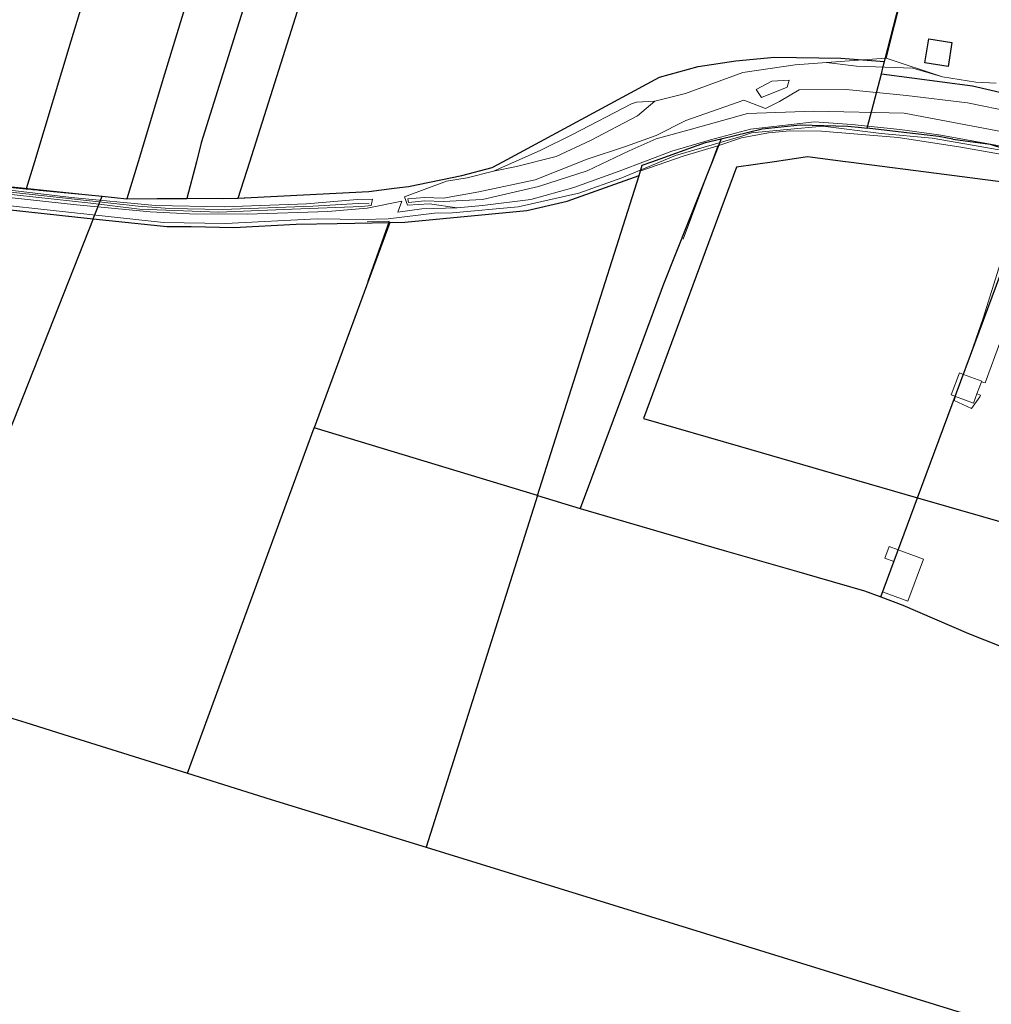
# Model space of a CAD drawing. Header units: metres. Extents: x 190798 to 192239, y 307689 to 310000.
# Tile 89 of 107: x 191562 to 191787, y 309305 to 309533. Entities that reach past the tile are written whole.
import ezdxf
from ezdxf.lldxf.tags import DXFTag

# ---------------------------------------------------------------- set-up
doc = ezdxf.new("R2010")
doc.units = ezdxf.units.M
doc.layers.add('PH-BEST-BEBOUWING', color=1, linetype='Continuous')
doc.layers.add('PH-BEST-KADASTRALE-GRENS', color=150, linetype='KG-KADASTRAAL-SO')
doc.layers.add('PH-BEST-KANTVERHARDING', color=253, linetype='Continuous', lineweight=9)
doc.styles.get("Standard").update_dxf_attribs({"font": 'arial.ttf'})
tags = doc.linetypes.add('KG-KADASTRAAL-SO', pattern='A,5.5,-2,["K",Standard,S=1.8,R=0,X=0,Y=-0.9],-2,5.5,-2,[5,NLCS.SHX,S=0.75,R=0,X=0,Y=0],-2', length=19).pattern_tags.tags
tags[6] = DXFTag(74, 10)

msp = doc.modelspace()

# ---------------------------------------------------------------- linework, layer by layer
at = {"layer": 'PH-BEST-BEBOUWING'}
msp.add_lwpolyline([(191778.21, 309527.64), (191777.35, 309522.09), (191771.96, 309522.93), (191772.82, 309528.47), (191778.21, 309527.64)], dxfattribs=at)
at = {"layer": 'PH-BEST-KADASTRALE-GRENS'}
for p, q in [((191615.28, 309500), (191646.77, 309599.48)), ((191761.84, 309520.42), (191762.43, 309522.71)), ((191762.43, 309522.71), (191762.56, 309523.23)), ((191758.58, 309507.75), (191761.84, 309520.42)), ((191757.25, 309507.91), (191758.58, 309507.75)), ((191767.08, 309506.76), (191758.58, 309507.75)), ((191724.66, 309505.34), (191722.55, 309500)), ((191778.45, 309505.24), (191780.13, 309505.02)), ((191565.35, 309500), (191563.45, 309493.73)), ((191589.38, 309500), (191586.78, 309491.41)), ((191602.9, 309500), (191600.72, 309491.49)), ((191612.61, 309491.57), (191615.28, 309500)), ((191705.61, 309496.8), (191706.37, 309499.2)), ((191706.37, 309499.2), (191708.6, 309500)), ((191754.22, 309499.91), (191753.55, 309500)), ((191777.06, 309496.95), (191754.22, 309499.91)), ((191682.07, 309422.53), (191705.61, 309496.8)), ((191770.23, 309422.03), (191797.06, 309494.36)), ((191578.95, 309486.78), (191581.01, 309491.99)), ((191581.01, 309491.99), (191586.78, 309491.41)), ((191586.78, 309491.41), (191600.72, 309491.49)), ((191647.76, 309485.91), (191630.24, 309438.22)), ((191600.82, 309358.14), (191630.24, 309438.22)), ((191682.07, 309422.53), (191630.24, 309438.22)), ((191729.18, 309433.92), (191750.76, 309427.67)), ((191750.76, 309427.67), (191770.23, 309422.03)), ((191682.07, 309422.53), (191656.2, 309340.96)), ((191682.07, 309422.53), (191691.96, 309419.54)), ((191761.69, 309399.01), (191770.23, 309422.03)), ((191770.23, 309422.03), (191805.52, 309411.82)), ((191600.82, 309358.14), (191620.27, 309352.05)), ((191620.27, 309352.05), (191656.2, 309340.96)), ((191656.2, 309340.96), (191822.57, 309289.61))]:
    msp.add_line(p, q, dxfattribs=at)
at = {"layer": 'PH-BEST-KADASTRALE-GRENS', "ltscale": 0.2, "flags": 128}
for points in [[(191595.28, 309598.44), (191593.51, 309592.04), (191584.93, 309564.52), (191573.81, 309527.99), (191565.35, 309500)], [(191619.37, 309599.21), (191615.58, 309585.57), (191606.93, 309557.79), (191595.51, 309520.29), (191589.38, 309500)], [(191633.4, 309599.36), (191631.9, 309592.35), (191626.51, 309576.78), (191617.04, 309545.8), (191604.03, 309504.41), (191602.9, 309500)], [(191762.56, 309523.23), (191770.33, 309553.41), (191770.65, 309554.63), (191770.72, 309554.9)], [(191673.99, 309500), (191710.4, 309519.65), (191719.36, 309522.08), (191728.08, 309523.42), (191737.07, 309524.24), (191752.42, 309524.02), (191762.56, 309523.23)], [(191761.84, 309520.42), (191783.01, 309517.63), (191820.54, 309508.85)], [(191724.66, 309505.34), (191734.16, 309507.64), (191743.02, 309508.59), (191754.07, 309508.28), (191757.25, 309507.91)], [(191778.45, 309505.24), (191775.19, 309505.81), (191767.08, 309506.76)], [(191708.6, 309500), (191721, 309504.45), (191724.66, 309505.34)], [(191780.13, 309505.02), (191787.11, 309504.08), (191799.2, 309500.14)], [(191477.64, 309500), (191493.82, 309497.24), (191515.64, 309493.64), (191578.95, 309486.78)], [(191506.33, 309500), (191516.2, 309498.43), (191563.45, 309493.73)], [(191612.61, 309491.57), (191642.89, 309493.09), (191648.81, 309493.83), (191652.11, 309494.24), (191664.53, 309496.82), (191671.54, 309498.68), (191673.99, 309500)], [(191722.55, 309500), (191711.29, 309471.57), (191702.26, 309447.04), (191691.96, 309419.54)], [(191737.01, 309500), (191728.25, 309498.7), (191706.63, 309440.45), (191729.18, 309433.92)], [(191753.55, 309500), (191744.74, 309501.14), (191737.01, 309500)], [(191647.76, 309485.91), (191651.29, 309485.97), (191679.59, 309488.68), (191688.92, 309490.83), (191705.61, 309496.8)], [(191797.06, 309494.36), (191795.4, 309494.57), (191777.06, 309496.95)], [(191563.45, 309493.73), (191564.46, 309493.63), (191564.97, 309493.58), (191565.48, 309493.53), (191566.49, 309493.43), (191574.74, 309492.61), (191581.01, 309491.99)], [(191600.72, 309491.49), (191612.38, 309491.55), (191612.61, 309491.57)], [(191578.95, 309486.78), (191539.73, 309387.64), (191536.07, 309378.4)], [(191578.95, 309486.78), (191596.02, 309484.93), (191601.73, 309484.93), (191611.61, 309484.74), (191626.08, 309485.51), (191635.54, 309485.7), (191647.76, 309485.91)], [(191691.96, 309419.54), (191714.99, 309412.79), (191720.56, 309411.19)], [(191720.56, 309411.19), (191725.34, 309409.81), (191742.14, 309404.98)], [(191742.14, 309404.98), (191746.91, 309403.61), (191757.89, 309400.44), (191761.69, 309399.01)], [(191761.69, 309399.01), (191766.8, 309397.08), (191782.02, 309390.57), (191797.31, 309384.5)], [(191536.07, 309378.4), (191557.28, 309371.77), (191558.29, 309371.45), (191563.31, 309369.88), (191573.36, 309366.73), (191600.82, 309358.14)]]:
    msp.add_lwpolyline(points, dxfattribs=at)
at = {"layer": 'PH-BEST-KANTVERHARDING', "color": 8}
for p, q in [((191741.82, 309522.5), (191729.73, 309520.71)), ((191749.13, 309523.02), (191741.82, 309522.5)), ((191762.95, 309524.01), (191749.13, 309523.02)), ((191749.13, 309523.02), (191756.1, 309522.17)), ((191756.1, 309522.17), (191762.62, 309521.92)), ((191762.62, 309521.92), (191769.14, 309521.68)), ((191762.95, 309524.01), (191776.02, 309519.7)), ((191729.73, 309520.71), (191716.41, 309515.81)), ((191776.02, 309519.7), (191769.14, 309521.68)), ((191783.78, 309518.44), (191776.02, 309519.7)), ((191736.44, 309518.68), (191732.79, 309516.78)), ((191734.04, 309514.91), (191739.96, 309517.29)), ((191740.47, 309518.91), (191736.44, 309518.68)), ((191739.96, 309517.29), (191740.47, 309518.91)), ((191788.5, 309518.19), (191783.78, 309518.44)), ((191716.41, 309515.81), (191709.3, 309514.07)), ((191732.79, 309516.78), (191734.04, 309514.91)), ((191742.74, 309516.67), (191738.19, 309513.97)), ((191753.67, 309516.73), (191742.74, 309516.67)), ((191767.71, 309515.37), (191753.67, 309516.73)), ((191767.71, 309515.37), (191781.86, 309513.67)), ((191690.14, 309506.31), (191703.85, 309513.42)), ((191703.85, 309513.42), (191705, 309513.84)), ((191709.3, 309514.07), (191705, 309513.84)), ((191709.3, 309514.07), (191705.26, 309510.63)), ((191729.9, 309514.29), (191716.44, 309509.55)), ((191734.94, 309512.38), (191729.9, 309514.29)), ((191738.19, 309513.97), (191734.94, 309512.38)), ((191781.86, 309513.67), (191793.5, 309511.25)), ((191705.26, 309510.63), (191694.33, 309504.89)), ((191730.78, 309511.2), (191717.81, 309507.58)), ((191746.21, 309511.72), (191730.78, 309511.2)), ((191767.13, 309511.27), (191746.21, 309511.72)), ((191790.04, 309506.95), (191767.13, 309511.27)), ((191716.44, 309509.55), (191709.56, 309506.1)), ((191746.33, 309509.22), (191731.49, 309507.56)), ((191748.25, 309508.25), (191731.69, 309506.66)), ((191754.95, 309508.66), (191746.33, 309509.22)), ((191748.25, 309508.25), (191761.83, 309506.57)), ((191766.13, 309507.46), (191754.95, 309508.66)), ((191682.69, 309502.6), (191690.14, 309506.31)), ((191709.56, 309506.1), (191702.49, 309503.52)), ((191717.81, 309507.58), (191709.59, 309505.27)), ((191714.1, 309501.45), (191729.25, 309505.83)), ((191731.49, 309507.56), (191722.2, 309505.11)), ((191729.25, 309505.83), (191731.69, 309506.66)), ((191735.63, 309506.67), (191729.42, 309505.54)), ((191740.64, 309507.17), (191735.63, 309506.67)), ((191747.95, 309507.12), (191740.64, 309507.17)), ((191765.76, 309505.59), (191747.95, 309507.12)), ((191761.83, 309506.57), (191773.65, 309505.45)), ((191775.21, 309506.2), (191766.13, 309507.46)), ((191789.75, 309503.58), (191775.21, 309506.2)), ((191694.33, 309504.89), (191686.41, 309501.17)), ((191702.49, 309503.52), (191693.58, 309500.56)), ((191709.59, 309505.27), (191703.33, 309502.5)), ((191722.2, 309505.11), (191713.2, 309502.46)), ((191723.88, 309503.68), (191715.84, 309501.26)), ((191721.92, 309498.22), (191723.88, 309503.68)), ((191729.42, 309505.54), (191723.88, 309503.68)), ((191780.28, 309503.4), (191765.76, 309505.59)), ((191773.65, 309505.45), (191782.97, 309503.83)), ((191782.97, 309503.83), (191791.33, 309502.37)), ((191671.85, 309497.78), (191682.69, 309502.6)), ((191703.33, 309502.5), (191693.55, 309497.85)), ((191713.2, 309502.46), (191701.03, 309497.83)), ((191701.63, 309496.22), (191714.1, 309501.45)), ((191715.84, 309501.26), (191705.79, 309497.77)), ((191792.14, 309501.26), (191780.28, 309503.4)), ((191686.41, 309501.17), (191677.17, 309498.87)), ((191693.58, 309500.56), (191681.53, 309495.83)), ((191665.77, 309496.29), (191671.85, 309497.78)), ((191677.17, 309498.87), (191671.85, 309497.78)), ((191693.55, 309497.85), (191682.3, 309494.26)), ((191701.03, 309497.83), (191690.46, 309493.99)), ((191715.82, 309481.99), (191721.92, 309498.22)), ((191651.2, 309491.83), (191660.96, 309495.45)), ((191660.96, 309495.45), (191665.77, 309496.29)), ((191681.53, 309495.83), (191668.47, 309492.97)), ((191691.63, 309492.69), (191701.63, 309496.22)), ((191668.47, 309492.97), (191660.27, 309491.54)), ((191682.3, 309494.26), (191669.31, 309491.22)), ((191677.59, 309489.52), (191691.63, 309492.69)), ((191690.46, 309493.99), (191680.51, 309491.26)), ((191643.75, 309491.34), (191640.26, 309491.2)), ((191642.98, 309490.24), (191640.43, 309490.33)), ((191641.32, 309489.62), (191643.48, 309489.87)), ((191650.54, 309490.85), (191642.51, 309489.2)), ((191643.48, 309489.87), (191643.75, 309491.34)), ((191649.68, 309488.27), (191650.54, 309490.85)), ((191651.88, 309489.95), (191651.2, 309491.83)), ((191657.03, 309490.23), (191651.88, 309489.95)), ((191655.83, 309491.71), (191651.99, 309491.42)), ((191651.99, 309491.42), (191652.16, 309490.57)), ((191655.9, 309490.89), (191652.16, 309490.57)), ((191660.27, 309491.54), (191655.83, 309491.71)), ((191660.17, 309490.78), (191655.9, 309490.89)), ((191663.38, 309489.27), (191657.03, 309490.23)), ((191669.31, 309491.22), (191660.17, 309490.78)), ((191669.3, 309489.86), (191663.38, 309489.27)), ((191680.51, 309491.26), (191669.3, 309489.86)), ((191647.39, 309486.73), (191658.18, 309488.09)), ((191655.2, 309489.05), (191649.68, 309488.27)), ((191663.38, 309489.27), (191655.2, 309489.05)), ((191658.18, 309488.09), (191662.35, 309488.12)), ((191662.35, 309488.12), (191677.59, 309489.52)), ((191641.59, 309486.56), (191647.39, 309486.73)), ((191647.64, 309486.23), (191642.5, 309486.07)), ((191647.64, 309486.23), (191642.68, 309472.31)), ((191785.05, 309448.89), (191784.02, 309446.11)), ((191785.89, 309448.72), (191785.05, 309448.89)), ((191784.02, 309446.11), (191784.82, 309445.83))]:
    msp.add_line(p, q, dxfattribs=at)
for points in [[(191762.95, 309524.01), (191770.6, 309554.42), (191779.02, 309588.2)], [(191441.9, 309514.08), (191456.91, 309510.41), (191493.98, 309501.96), (191516.2, 309498.43), (191538.58, 309496.4), (191569.69, 309493.14), (191586.78, 309491.41), (191600.74, 309491.57), (191608.98, 309491.4), (191627.54, 309492.26), (191642.89, 309493.09), (191648.81, 309493.83)], [(191451.66, 309509.39), (191447.08, 309510.64), (191446.68, 309510.85), (191446.8, 309511.3), (191447.39, 309511.44), (191448.03, 309511.39), (191456.06, 309509.21), (191485.05, 309503.32), (191508.88, 309498.81), (191527.1, 309496.77), (191548.56, 309494.74), (191573.92, 309491.66), (191593.38, 309489.83), (191609.38, 309489.54), (191628.43, 309490.26), (191640.26, 309491.2)], [(191640.43, 309490.33), (191629.89, 309489.68), (191608.98, 309488.9), (191596.71, 309489.17), (191589.43, 309489.65), (191545.02, 309494.59), (191518.57, 309497.41), (191508.36, 309498.65), (191505.41, 309499.12), (191483.06, 309503.33), (191465.2, 309506.9), (191446.96, 309511.08)], [(191578.95, 309486.78), (191554.75, 309489.35), (191529.49, 309491.83), (191515.64, 309493.64), (191493.82, 309497.24), (191455.14, 309504.09), (191441.74, 309508.48)], [(191642.51, 309489.2), (191633.37, 309488.44), (191614.73, 309487.84), (191601.29, 309487.88), (191592.22, 309488.36), (191575.11, 309489.99), (191541.62, 309493.6), (191514.83, 309496.58), (191502.19, 309498.49), (191462.99, 309505.6), (191448.38, 309509.46)], [(191641.32, 309489.62), (191625.14, 309488.95), (191608.06, 309488.31), (191589.69, 309488.97), (191578.44, 309490.35), (191561.41, 309492.2), (191540.29, 309494.52), (191505.19, 309498.73), (191474.19, 309504.47), (191451.66, 309509.39)], [(191447.27, 309507.26), (191456.63, 309504.73), (191493.3, 309498.1), (191514.32, 309494.41), (191523.44, 309493.26), (191547.66, 309491.06), (191578.9, 309487.65), (191595.3, 309485.89), (191609.63, 309485.64), (191630.94, 309486.72), (191641.59, 309486.56)], [(191797.61, 309500.13), (191795.26, 309492.9), (191791.87, 309484.22), (191785.49, 309463.73), (191780.89, 309450.64)], [(191785.89, 309448.72), (191789.55, 309458.62), (191816.92, 309454.94)], [(191779.08, 309445.52), (191778.04, 309445.91), (191779.94, 309451), (191780.89, 309450.64)], [(191780.89, 309450.64), (191785.12, 309449.07), (191785.05, 309448.89)], [(191779.08, 309445.52), (191778.77, 309444.63), (191782.77, 309442.71), (191784.69, 309445.48), (191784.82, 309445.83)], [(191784.02, 309446.11), (191783.23, 309443.98), (191779.08, 309445.52)], [(191765.76, 309409.96), (191771.6, 309407.79), (191767.97, 309398.04), (191762.14, 309400.21)], [(191762.66, 309408.03), (191763.67, 309410.74), (191765.76, 309409.96)], [(191762.14, 309400.21), (191764.74, 309407.23), (191762.66, 309408.03)]]:
    msp.add_lwpolyline(points, dxfattribs=at)

doc.saveas('drawing.dxf')
